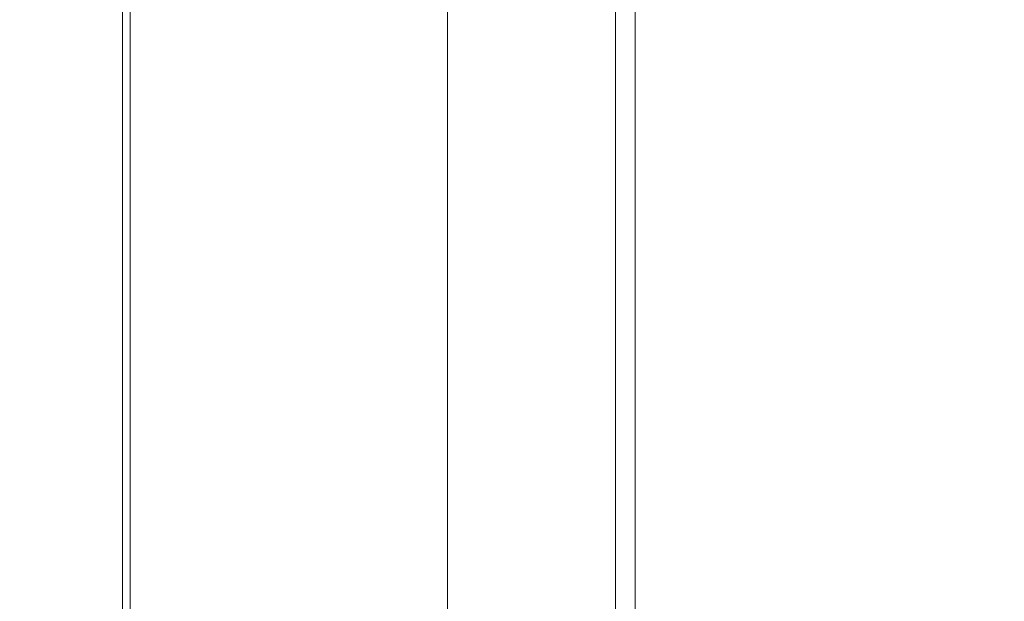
# Model space of a CAD drawing. Header units: millimetres. Extents: x -3034 to 546681, y -100001 to 133386.
# Tile 101 of 173: x 82889 to 83041, y -11851 to -11762. Entities that reach past the tile are written whole.
import ezdxf

# ---------------------------------------------------------------- set-up
doc = ezdxf.new("R2010")
doc.units = ezdxf.units.MM
doc.linetypes.add('ACAD_ISO03W100', pattern=[150, 60, -90])
for name, color, linetype in [('___INST__AR_podstawy', 3, 'Continuous'), ('ELEK CIENKIE', 80, 'Continuous'), ('ELEK ODGROMÓWKA', 214, 'Continuous')]:
    doc.layers.add(name, color=color, linetype=linetype)

# ---------------------------------------------------------------- blocks, each defined once
blk = doc.blocks.new('iglice')
at = {"layer": 'ELEK CIENKIE', "color": 232, "linetype": 'ACAD_ISO03W100', "ltscale": 3}
blk.add_circle((-27813.9, 9135.33), 7540, dxfattribs=at)
blk = doc.blocks.new('wentDACH')
at = {"color": 8, "linetype": 'Continuous', "lineweight": 9}
for p, q in [((-103129.32, 31417.17), (-103129.32, 32463.47)), ((-103128.12, 31417.17), (-103128.12, 32463.47))]:
    blk.add_line(p, q, dxfattribs=at)
at = {"color": 8, "lineweight": 9, "ltscale": 3}
for p, q in [((-103079.33, 32306.05), (-103079.33, 31525.9)), ((-103053.49, 32306.05), (-103053.49, 31525.9)), ((-103050.49, 32306.05), (-103050.49, 30523.89))]:
    blk.add_line(p, q, dxfattribs=at)

msp = doc.modelspace()

# ---------------------------------------------------------------- block references
at = {"layer": '___INST__AR_podstawy', "color": 210, "lineweight": 40}
msp.add_blockref('wentDACH', (186034.592, -43400.942), dxfattribs=at)
at = {"layer": 'ELEK ODGROMÓWKA'}
msp.add_blockref('iglice', (111335.99, -24243.943), dxfattribs=at)

doc.saveas('drawing.dxf')
